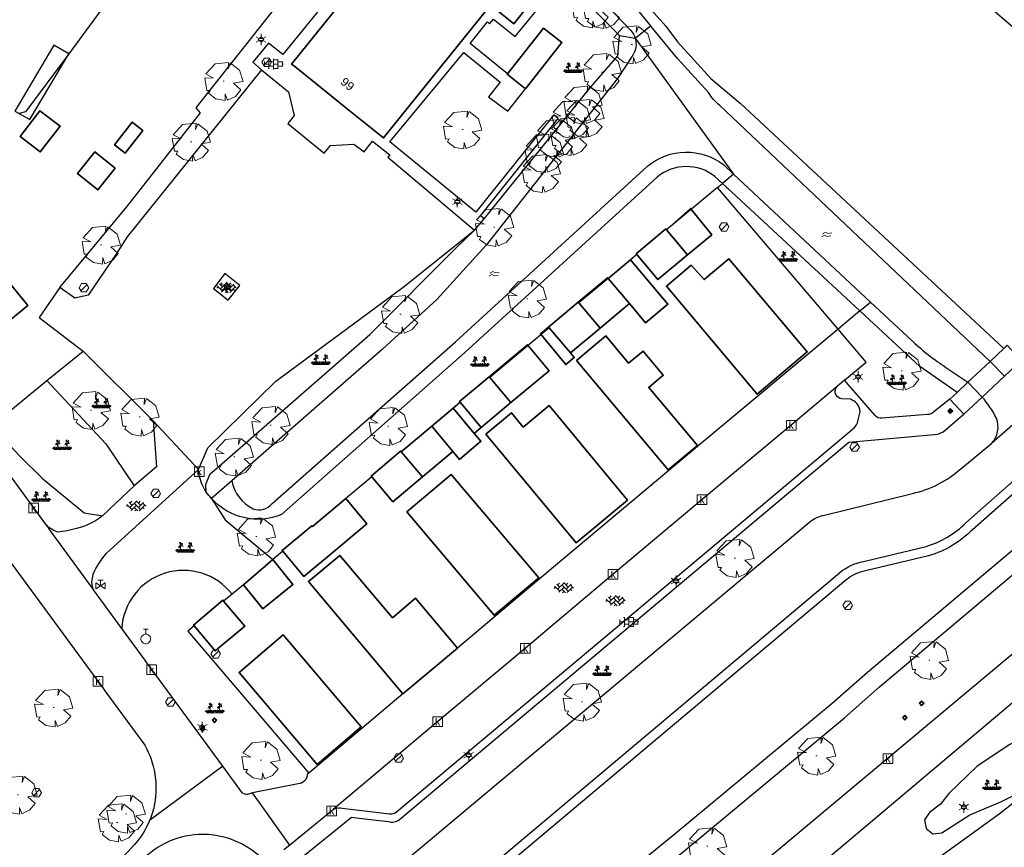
# Model space of a CAD drawing. Header units: metres. Extents: x 100797 to 101446, y 431104 to 431509.
# Tile 32 of 35: x 101191 to 101293, y 431347 to 431432. Entities that reach past the tile are written whole.
import ezdxf

# ---------------------------------------------------------------- set-up
doc = ezdxf.new("R2010")
doc.units = ezdxf.units.M
doc.layers.get('0').update_dxf_attribs({"linetype": 'CONTINUOUS'})
doc.layers.add('BAR_BEBOUWING', color=7, linetype='CONTINUOUS', lineweight=35, true_color=0x707070)
for name, color, linetype, true_color in [('BAR_BGT_BOMEN', 7, 'CONTINUOUS', 0x707070), ('BAR_BGT_LICHTMASTEN', 7, 'CONTINUOUS', 0x707070), ('BAR_BGT_PUNTSYMBOLEN', 7, 'CONTINUOUS', 0x707070), ('BAR_BGT_SYMBOLEN', 7, 'CONTINUOUS', 0x707070), ('BAR_HUISNUMMERS EN STRAATNAMEN', 7, 'CONTINUOUS', 0x707070), ('BAR_TOPO', 7, 'CONTINUOUS', 0x707070), ('BAR_TOPO_HEKWERK', 7, 'CONTINUOUS', 0x707070), ('BAR_WATER', 7, 'CONTINUOUS', 0x707070), ('BAR_WEGEN', 7, 'CONTINUOUS', 0x707070), ('BOR_BOMEN (vaste grootte)', 7, 'CONTINUOUS', 0x707070), ('BOR_LICHTMASTEN', 7, 'CONTINUOUS', 0x707070), ('BOR_RIOOLPUTTEN', 7, 'CONTINUOUS', 0x707070), ('BOR_VERKEERSBORD', 7, 'CONTINUOUS', 0x707070)]:
    doc.layers.add(name, color=color, linetype=linetype, true_color=true_color)
doc.styles.add('NLCS-ISO', font='NLCS-ISO.ttf')

# ---------------------------------------------------------------- blocks, each defined once
blk = doc.blocks.new('inspectieput_1', base_point=(100953.43, 431263.36))
at = {"color": 8, "lineweight": 0, "true_color": 0x707070}
for points in [[(100953.93, 431263.36), (100953.68, 431263.79), (100953.18, 431263.79), (100952.93, 431263.36), (100953.18, 431262.93), (100953.68, 431262.93), (100953.93, 431263.36)], [(100953.08, 431263.01), (100953.78, 431263.71)]]:
    blk.add_lwpolyline(points, dxfattribs=at)
blk = doc.blocks.new('lichtmast_1', base_point=(101313.15, 431373.61))
at = {"color": 8, "lineweight": 0, "true_color": 0x707070}
for points in [[(101312.9, 431373.75), (101312.65, 431373.9)], [(101313.44, 431373.61), (101313.15, 431373.9), (101312.86, 431373.61), (101313.15, 431373.32), (101313.44, 431373.61)], [(101312.89, 431373.72), (101313.42, 431373.72)], [(101313.15, 431373.9), (101313.15, 431374.19)], [(101313.4, 431373.75), (101313.65, 431373.9)], [(101312.9, 431373.46), (101312.65, 431373.32)], [(101312.89, 431373.49), (101313.42, 431373.49)], [(101313.15, 431373.32), (101313.15, 431373.03)], [(101313.4, 431373.46), (101313.65, 431373.32)]]:
    blk.add_lwpolyline(points, dxfattribs=at)
blk = doc.blocks.new('boom_5', base_point=(101195.65, 431331.72))
at = {"color": 8, "lineweight": 0, "true_color": 0x707070}
for points in [[(101196.16, 431333.65), (101194.75, 431333.51), (101193.79, 431332.46)], [(101196.16, 431333.65), (101196.1, 431332.99), (101196.34, 431333.6)], [(101197.65, 431331.67), (101197.31, 431332.84), (101196.34, 431333.6)], [(101193.68, 431332.08), (101194.61, 431332.03), (101193.79, 431332.46)], [(101193.68, 431332.08), (101193.91, 431330.74)], [(101194.1, 431330.45), (101194.26, 431330.76), (101193.91, 431330.74)], [(101195.71, 431331.72), (101195.59, 431331.72), (101195.71, 431331.72)], [(101196.05, 431329.76), (101196.86, 431330.13), (101197.44, 431330.82)], [(101197.65, 431331.67), (101196.67, 431331.5), (101197.44, 431330.82)], [(101194.1, 431330.45), (101194.86, 431329.88), (101195.8, 431329.72)], [(101196.05, 431329.76), (101195.82, 431330.4), (101195.8, 431329.72)]]:
    blk.add_lwpolyline(points, dxfattribs=at)
blk = doc.blocks.new('verkeersbord_1', base_point=(101107.64, 431195.48))
at = {"true_color": 0x707070, "transparency": 33554687}
h = blk.add_hatch(color=8, dxfattribs=at)
h.paths.add_polyline_path([(101107.89, 431195.48), (101107.64, 431195.73), (101107.39, 431195.48), (101107.64, 431195.23)])
h.paths.add_polyline_path([(101107.46, 431195.48), (101107.64, 431195.66), (101107.82, 431195.48), (101107.64, 431195.3)], flags=0)
at = {"color": 8, "lineweight": 0, "true_color": 0x707070}
for points in [[(101107.89, 431195.48), (101107.64, 431195.73), (101107.39, 431195.48), (101107.64, 431195.23), (101107.89, 431195.48)], [(101107.82, 431195.48), (101107.64, 431195.66), (101107.46, 431195.48), (101107.64, 431195.3), (101107.82, 431195.48)]]:
    blk.add_lwpolyline(points, dxfattribs=at)
blk = doc.blocks.new('boom_6', base_point=(101276.28, 431172.06))
at = {"color": 8, "lineweight": 0, "true_color": 0x707070}
for points in [[(101276.79, 431173.99), (101275.38, 431173.85), (101274.42, 431172.8)], [(101276.79, 431173.99), (101276.73, 431173.33), (101276.96, 431173.94)], [(101278.28, 431172.01), (101277.93, 431173.18), (101276.96, 431173.94)], [(101274.31, 431172.41), (101275.23, 431172.37), (101274.42, 431172.8)], [(101274.31, 431172.41), (101274.53, 431171.08)], [(101276.34, 431172.06), (101276.22, 431172.06), (101276.34, 431172.06)], [(101278.28, 431172.01), (101277.29, 431171.84), (101278.06, 431171.16)], [(101274.73, 431170.79), (101274.89, 431171.1), (101274.53, 431171.08)], [(101274.73, 431170.79), (101275.48, 431170.22), (101276.42, 431170.06)], [(101276.67, 431170.1), (101276.44, 431170.74), (101276.42, 431170.06)], [(101276.67, 431170.1), (101277.49, 431170.47), (101278.06, 431171.16)]]:
    blk.add_lwpolyline(points, dxfattribs=at)
blk = doc.blocks.new('afsluitpaal_1', base_point=(101287.419, 431391.834))
at = {"true_color": 0x707070, "transparency": 33554687}
blk.add_hatch(color=8, dxfattribs=at).paths.add_polyline_path([(101287.169, 431391.834), (101287.419, 431392.084), (101287.669, 431391.834), (101287.419, 431391.584)])
at = {"color": 8, "lineweight": 0, "true_color": 0x707070}
blk.add_lwpolyline([(101287.669, 431391.834), (101287.419, 431392.084), (101287.169, 431391.834), (101287.419, 431391.584), (101287.669, 431391.834)], dxfattribs=at)
blk = doc.blocks.new('beplanting_1', base_point=(101316.77, 431360.68))
at = {"color": 8, "lineweight": 0, "true_color": 0x707070}
for points in [[(101316.25, 431360.73), (101316.24, 431361.38)], [(101317.22, 431361.18), (101317.11, 431361.34)], [(101317.22, 431360.74), (101317.21, 431361.38)], [(101316, 431360.34), (101315.73, 431360.52)], [(101316, 431360.34), (101315.8, 431360.61)], [(101316, 431360.34), (101315.92, 431360.64)], [(101315.94, 431360.34), (101317.6, 431360.35)], [(101316.15, 431360.87), (101315.99, 431360.85)], [(101316, 431360.34), (101316.06, 431360.65)], [(101316, 431360.34), (101316.18, 431360.6)], [(101316, 431360.34), (101316.27, 431360.54)], [(101316.24, 431360.34), (101316.25, 431360.73), (101316.05, 431361.01)], [(101316.12, 431360.91), (101316.16, 431361.04)], [(101316.22, 431361.22), (101316.13, 431361.21)], [(101316.24, 431361.18), (101316.14, 431361.33)], [(101316.18, 431361.27), (101316.19, 431361.31)], [(101316.49, 431360.34), (101316.22, 431360.53)], [(101316.25, 431361.12), (101316.43, 431361.29)], [(101316.25, 431360.93), (101316.46, 431361.06)], [(101316.49, 431360.34), (101316.29, 431360.62)], [(101316.34, 431361.21), (101316.32, 431361.28)], [(101316.36, 431361), (101316.5, 431360.93)], [(101316.37, 431361.24), (101316.44, 431361.23)], [(101316.4, 431361.02), (101316.4, 431361.16)], [(101316.49, 431360.34), (101316.41, 431360.64)], [(101316.49, 431360.34), (101316.56, 431360.65)], [(101316.49, 431360.34), (101316.67, 431360.61)], [(101316.49, 431360.34), (101316.76, 431360.54)], [(101316.95, 431360.35), (101316.67, 431360.53)], [(101316.95, 431360.35), (101316.74, 431360.62)], [(101316.95, 431360.35), (101316.87, 431360.65)], [(101316.95, 431360.35), (101317.01, 431360.66)], [(101316.95, 431360.35), (101317.13, 431360.61)], [(101316.95, 431360.35), (101317.22, 431360.55)], [(101317.12, 431360.88), (101316.96, 431360.86)], [(101317.22, 431360.35), (101317.22, 431360.74), (101317.02, 431361.02)], [(101317.09, 431360.92), (101317.13, 431361.04)], [(101317.19, 431361.22), (101317.11, 431361.22)], [(101317.15, 431361.28), (101317.16, 431361.32)], [(101317.46, 431360.35), (101317.18, 431360.54)], [(101317.22, 431361.13), (101317.4, 431361.3)], [(101317.22, 431360.94), (101317.43, 431361.07)], [(101317.46, 431360.35), (101317.25, 431360.62)], [(101317.31, 431361.21), (101317.29, 431361.28)], [(101317.33, 431361), (101317.47, 431360.94)], [(101317.34, 431361.25), (101317.41, 431361.24)], [(101317.37, 431361.03), (101317.37, 431361.16)], [(101317.46, 431360.35), (101317.38, 431360.65)], [(101317.46, 431360.35), (101317.52, 431360.66)], [(101317.46, 431360.35), (101317.64, 431360.62)], [(101317.46, 431360.35), (101317.73, 431360.55)]]:
    blk.add_lwpolyline(points, dxfattribs=at)
blk = doc.blocks.new('tegels_1', base_point=(101313.55, 431423.17))
at = {"color": 8, "lineweight": 0, "true_color": 0x707070}
for points in [[(101312.99, 431423.63), (101313.09, 431423.63)], [(101313.09, 431422.68), (101313.09, 431423.66)], [(101313.55, 431422.62), (101313.55, 431423.72)], [(101313.55, 431423.63), (101314.02, 431423.63)], [(101314.02, 431422.68), (101314.02, 431423.66)], [(101312.6, 431423.4), (101312.63, 431423.4)], [(101312.6, 431422.94), (101312.63, 431422.94)], [(101312.63, 431422.91), (101312.63, 431423.43)], [(101312.63, 431423.17), (101313.09, 431423.17)], [(101312.99, 431422.71), (101313.09, 431422.71)], [(101313.09, 431423.4), (101313.55, 431423.4)], [(101313.09, 431422.94), (101313.55, 431422.94)], [(101313.55, 431423.17), (101314.02, 431423.17)], [(101313.55, 431422.71), (101314.02, 431422.71)], [(101314.02, 431423.4), (101314.48, 431423.4)], [(101314.02, 431422.94), (101314.48, 431422.94)], [(101314.48, 431422.91), (101314.48, 431423.43)], [(101314.48, 431423.17), (101314.6, 431423.17)]]:
    blk.add_lwpolyline(points, dxfattribs=at)
blk = doc.blocks.new('betonstraatstenen_1', base_point=(101286.8, 431176.56))
at = {"color": 8, "lineweight": 0, "true_color": 0x707070}
for points in [[(101286.05, 431176.87), (101286.35, 431176.56)], [(101286.13, 431176.34), (101286.8, 431177)], [(101286.13, 431176.78), (101286.33, 431176.98)], [(101286.77, 431177.03), (101287.24, 431176.56)], [(101287.02, 431176.78), (101287.21, 431176.98)], [(101287.02, 431176.34), (101287.53, 431176.85)], [(101285.78, 431176.42), (101285.91, 431176.56)], [(101285.81, 431176.66), (101286.35, 431176.12)], [(101286.27, 431176.03), (101286.8, 431176.56)], [(101286.58, 431176.78), (101287.24, 431176.12)], [(101286.58, 431176.34), (101286.94, 431175.97)], [(101286.64, 431175.97), (101286.8, 431176.12)], [(101287.11, 431175.99), (101287.68, 431176.56)], [(101287.46, 431176.78), (101287.78, 431176.46)], [(101287.46, 431176.34), (101287.6, 431176.19)]]:
    blk.add_lwpolyline(points, dxfattribs=at)
blk = doc.blocks.new('water_1', base_point=(101296.53, 431389.81))
at = {"color": 8, "lineweight": 0, "true_color": 0x707070}
for points in [[(101296.08, 431389.9), (101296.1, 431389.93), (101296.34, 431390.07), (101296.59, 431389.94), (101296.99, 431389.99)], [(101296.08, 431389.9), (101296.1, 431389.93), (101296.34, 431390.07), (101296.59, 431389.94), (101296.99, 431389.99)], [(101295.99, 431389.59), (101296.01, 431389.62), (101296.25, 431389.76), (101296.5, 431389.63), (101296.9, 431389.68)]]:
    blk.add_lwpolyline(points, dxfattribs=at)
blk = doc.blocks.new('kolk-symbool_1', base_point=(101288.59, 431172.13))
at = {"true_color": 0x707070, "transparency": 33554687}
h = blk.add_hatch(color=8, dxfattribs=at)
h.paths.add_polyline_path([(101288.62, 431172.08), (101288.85, 431172.3), (101288.72, 431172.3), (101288.49, 431172.06), (101288.56, 431172.01), (101288.75, 431171.72), (101288.87, 431171.72)])
h.paths.add_polyline_path([(101288.56, 431172.01), (101288.49, 431172.06), (101288.49, 431172.52), (101288.39, 431172.52), (101288.39, 431171.72), (101288.49, 431171.72), (101288.49, 431171.95)], flags=0)
at = {"color": 8, "lineweight": 0, "true_color": 0x707070}
blk.add_lwpolyline([(101288.09, 431172.62), (101289.09, 431172.62), (101289.09, 431171.62), (101288.09, 431171.62), (101288.09, 431172.62)], dxfattribs=at)
blk = doc.blocks.new('afsluitpaal_51', base_point=(101292.344, 431189.493))
at = {"true_color": 0x707070, "transparency": 33554687}
blk.add_hatch(color=8, dxfattribs=at).paths.add_polyline_path([(101292.094, 431189.493), (101292.344, 431189.743), (101292.594, 431189.493), (101292.344, 431189.243)])
at = {"color": 8, "lineweight": 0, "true_color": 0x707070}
blk.add_lwpolyline([(101292.594, 431189.493), (101292.344, 431189.743), (101292.094, 431189.493), (101292.344, 431189.243), (101292.594, 431189.493)], dxfattribs=at)
blk = doc.blocks.new('verdeelkast_1', base_point=(101307.585, 431217.287))
at = {"color": 8, "lineweight": 0, "true_color": 0x707070}
for points in [[(101307.335, 431216.8495), (101307.1475, 431217.037), (101307.085, 431217.2245), (101307.085, 431217.3495), (101307.1475, 431217.537), (101307.335, 431217.7245), (101307.5225, 431217.787), (101307.6475, 431217.787), (101307.835, 431217.7245), (101308.0225, 431217.537), (101308.085, 431217.3495), (101308.085, 431217.2245), (101308.0225, 431217.037), (101307.835, 431216.8495), (101307.6475, 431216.787), (101307.5225, 431216.787), (101307.335, 431216.8495)], [(101307.335, 431218.287), (101307.835, 431218.287)], [(101307.585, 431217.787), (101307.585, 431218.287)]]:
    blk.add_lwpolyline(points, dxfattribs=at)
blk = doc.blocks.new('gasput_1', base_point=(101199.42, 431373.74))
at = {"color": 8, "lineweight": 0, "true_color": 0x707070}
for points in [[(101199.92, 431374.04), (101198.92, 431373.44)], [(101198.92, 431374.04), (101199.92, 431373.44)], [(101198.92, 431373.44), (101198.92, 431374.04)], [(101199.15, 431374.31), (101199.69, 431374.31)], [(101199.42, 431373.74), (101199.42, 431374.31)], [(101199.92, 431373.44), (101199.92, 431374.04)]]:
    blk.add_lwpolyline(points, dxfattribs=at)
blk = doc.blocks.new('verkeersbord_2', base_point=(101289.84, 431190.77))
at = {"true_color": 0x707070, "transparency": 33554687}
h = blk.add_hatch(color=8, dxfattribs=at)
h.paths.add_polyline_path([(101290.09, 431190.77), (101289.84, 431191.02), (101289.59, 431190.77), (101289.84, 431190.52)])
h.paths.add_polyline_path([(101289.66, 431190.77), (101289.84, 431190.94), (101290.02, 431190.77), (101289.84, 431190.59)], flags=0)
at = {"color": 8, "lineweight": 0, "true_color": 0x707070}
for points in [[(101290.09, 431190.77), (101289.84, 431191.02), (101289.59, 431190.77), (101289.84, 431190.52), (101290.09, 431190.77)], [(101290.02, 431190.77), (101289.84, 431190.94), (101289.66, 431190.77), (101289.84, 431190.59), (101290.02, 431190.77)]]:
    blk.add_lwpolyline(points, dxfattribs=at)
blk = doc.blocks.new('lichtmast_2', base_point=(101212.5, 431404.65))
at = {"color": 8, "lineweight": 0, "true_color": 0x707070}
for points in [[(101212.5, 431404.94), (101212.5, 431405.23)], [(101212.25, 431404.8), (101212, 431404.94)], [(101212.25, 431404.51), (101212, 431404.36)], [(101212.79, 431404.65), (101212.5, 431404.94), (101212.21, 431404.65), (101212.5, 431404.36), (101212.79, 431404.65)], [(101212.24, 431404.77), (101212.77, 431404.77)], [(101212.24, 431404.54), (101212.77, 431404.54)], [(101212.5, 431404.36), (101212.5, 431404.07)], [(101212.75, 431404.8), (101213, 431404.94)], [(101212.75, 431404.51), (101213, 431404.36)]]:
    blk.add_lwpolyline(points, dxfattribs=at)

msp = doc.modelspace()

# ---------------------------------------------------------------- linework, layer by layer
at = {"layer": 'BAR_BEBOUWING', "ltscale": 10, "flags": 128}
for points in [[(101240.399, 431433.406), (101242.221, 431431.941), (101243.713, 431433.796), (101241.468, 431435.601), (101242.111, 431436.4), (101239.723, 431438.321), (101239.024, 431437.453), (101231.721, 431443.327), (101219.214, 431427.778), (101219.544, 431427.513), (101223.132, 431424.627), (101224.795, 431423.29), (101228.423, 431420.372), (101228.739, 431420.117), (101239.809, 431433.881)], [(101193.142, 431422.945), (101191.096, 431420.273), (101193.19, 431418.67), (101195.237, 431421.34)], [(101201.965, 431418.559), (101203.794, 431420.904), (101202.715, 431421.745), (101200.885, 431419.403)], [(101200.941, 431416.993), (101198.825, 431418.674), (101197.04, 431416.427), (101199.157, 431414.746)], [(101258.038, 431410.618), (101260.221, 431408.011), (101262.721, 431410.097), (101260.525, 431412.823)], [(101260.601, 431406.957), (101258.021, 431404.756), (101267.419, 431393.597), (101272.607, 431397.954), (101264.501, 431407.613), (101261.92, 431405.446)], [(101248.899, 431403.105), (101248.963, 431403.029), (101251.146, 431400.422), (101254.185, 431402.957), (101251.998, 431405.569), (101251.938, 431405.641)], [(101248.075, 431397.859), (101245.896, 431400.47), (101245.832, 431400.547), (101244.979, 431399.834), (101247.605, 431396.642), (101248.481, 431397.373)], [(101251.758, 431399.619), (101248.721, 431397.057), (101258.2, 431385.737), (101261.231, 431388.281), (101256.194, 431394.288), (101257.695, 431395.548), (101255.6, 431398.045), (101254.098, 431396.786)], [(101241.921, 431392.705), (101245.87, 431396.013), (101243.622, 431398.696), (101239.679, 431395.392), (101239.743, 431395.315)], [(101238.128, 431389.526), (101238.855, 431390.136), (101236.672, 431392.742), (101235.952, 431392.136)], [(101243.202, 431390.167), (101241.973, 431391.652), (101239.324, 431389.431), (101248.675, 431378.193), (101251.319, 431380.393), (101253.995, 431382.619), (101245.898, 431392.399)], [(101232.755, 431385.006), (101235.902, 431387.659), (101233.727, 431390.266), (101230.562, 431387.604)], [(101235.743, 431385.273), (101231.146, 431381.404), (101240.197, 431370.686), (101244.795, 431374.553)], [(101221.845, 431355.241), (101226.418, 431359.135), (101218.332, 431368.654), (101213.766, 431364.761)]]:
    msp.add_lwpolyline(points, close=True, dxfattribs=at)
for points in [[(101241.552, 431426.761), (101245.288, 431431.478), (101247.193, 431429.992), (101243.442, 431425.21)], [(101243.442, 431425.21), (101241.529, 431426.731), (101241.552, 431426.761)], [(101179.653, 431408.305), (101184.312, 431412.085), (101191.885, 431402.75), (101187.225, 431398.97), (101185.65, 431400.912), (101184.935, 431400.331), (101181.547, 431397.583), (101177.234, 431402.899), (101177.067, 431403.105)], [(101254.971, 431408.059), (101254.907, 431408.136), (101257.974, 431410.695), (101258.038, 431410.618)], [(101258.038, 431410.618), (101260.221, 431408.011), (101257.15, 431405.448), (101254.971, 431408.059)], [(101254.317, 431407.511), (101258.169, 431402.91), (101255.85, 431400.969), (101254.185, 431402.957), (101251.998, 431405.569)], [(101251.998, 431405.569), (101254.317, 431407.511)], [(101245.896, 431400.47), (101245.835, 431400.544), (101245.832, 431400.547), (101248.899, 431403.105), (101248.963, 431403.029)], [(101248.963, 431403.029), (101251.146, 431400.422), (101248.075, 431397.859), (101245.896, 431400.47)], [(101236.672, 431392.742), (101236.608, 431392.818), (101239.679, 431395.392), (101239.743, 431395.315)], [(101239.743, 431395.315), (101241.921, 431392.705), (101238.855, 431390.136), (101236.672, 431392.742)], [(101233.727, 431390.266), (101235.952, 431392.136)], [(101235.952, 431392.136), (101238.362, 431389.245), (101238.815, 431388.702), (101236.608, 431386.812), (101236.131, 431387.384), (101235.902, 431387.659)], [(101227.505, 431385.027), (101227.441, 431385.103), (101230.498, 431387.681), (101230.562, 431387.604), (101233.727, 431390.266)], [(101235.902, 431387.659), (101233.727, 431390.266)], [(101235.902, 431387.659), (101232.755, 431385.006), (101229.697, 431382.427), (101227.505, 431385.027)], [(101218.29, 431377.309), (101218.225, 431377.385), (101221.299, 431379.959), (101221.363, 431379.883), (101224.821, 431382.763)], [(101224.821, 431382.763), (101226.997, 431380.15), (101223.539, 431377.27), (101220.472, 431374.702), (101218.29, 431377.309)], [(101236.383, 431367.273), (101232.057, 431372.441), (101229.66, 431370.435), (101224.191, 431376.885), (101220.953, 431374.168), (101230.735, 431362.545)], [(101217.274, 431376.457), (101219.352, 431373.88), (101216.231, 431371.363), (101214.24, 431373.833)], [(101214.24, 431373.833), (101217.274, 431376.457)], [(101209.116, 431369.586), (101209.051, 431369.662), (101212.091, 431372.237), (101212.156, 431372.161)], [(101212.156, 431372.161), (101214.358, 431369.57), (101211.313, 431366.991), (101209.116, 431369.586)], [(101236.383, 431367.273), (101230.735, 431362.545)]]:
    msp.add_lwpolyline(points, dxfattribs=at)
at = {"layer": 'BAR_TOPO', "ltscale": 0.01, "flags": 128}
for points in [[(101215.435, 431472.124), (101226.67, 431463.007), (101251.95, 431438.431), (101257.949, 431431.689), (101259.158, 431430.083), (101262.617, 431426.277), (101265.668, 431423.732), (101292.976, 431398.325)], [(101219.527, 431460.649), (101196.133, 431428.829), (101191.651, 431422.809), (101191.014, 431422.652)], [(101310.373, 431425.32), (101306.514, 431420.781), (101276.992, 431446.078), (101275.282, 431451.061), (101277.772, 431453.58), (101278.356, 431454.255)], [(101195.225, 431404.62), (101202.148, 431412.987), (101209.793, 431422.734), (101209.34, 431423.225), (101219.031, 431435.52), (101231.059, 431450.932)], [(101253.174, 431430.714), (101246.802, 431437.166), (101235.607, 431447.203), (101231.059, 431450.932)], [(101241.552, 431426.761), (101237.693, 431429.911), (101239.505, 431432.158), (101239.701, 431431.955), (101240.103, 431432.439), (101242.372, 431430.61), (101245.176, 431434.09), (101242.912, 431435.949), (101243.618, 431436.944), (101240.112, 431439.798), (101239.328, 431438.792), (101231.493, 431444.98), (101218.287, 431428.747), (101216.82, 431429.927), (101215.202, 431427.969), (101216.085, 431427.18)], [(101254.788, 431430.437), (101256.382, 431431.745)], [(101239.154, 431411.737), (101250.083, 431425.278), (101252.98, 431428.634), (101253.174, 431430.714)], [(101241.552, 431426.761), (101245.288, 431431.478), (101247.193, 431429.992), (101243.442, 431425.21)], [(101253.174, 431430.714), (101254.788, 431430.437)], [(101254.788, 431430.437), (101264.977, 431416.378)], [(101239.154, 431411.737), (101238.765, 431412.056), (101246.818, 431422.142), (101246.349, 431422.516), (101238.3, 431412.435), (101229.379, 431419.716), (101237.037, 431428.974), (101240.803, 431425.888), (101239.613, 431424.385), (101241.594, 431422.887), (101243.442, 431425.21)], [(101216.085, 431427.18), (101202.198, 431409.875), (101201.068, 431408.162), (101198.141, 431403.834), (101196.77, 431403.533), (101195.225, 431404.62)], [(101216.085, 431427.18), (101218.884, 431424.883), (101219.46, 431422.45), (101218.809, 431421.616), (101222.57, 431418.553), (101223.233, 431419.354), (101225.651, 431419.477), (101226.708, 431418.688), (101227.601, 431419.774), (101229.365, 431418.386), (101229.191, 431418.138), (101238.153, 431410.554)], [(101243.442, 431425.21), (101241.529, 431426.731), (101241.552, 431426.761)], [(101263.314, 431414.998), (101263.82, 431415.419)], [(101264.977, 431416.378), (101263.82, 431415.419)], [(101278.054, 431402.205), (101263.82, 431415.419)], [(101264.977, 431416.378), (101279.159, 431403.127)], [(101263.314, 431414.998), (101258.038, 431410.618)], [(101275.796, 431400.32), (101263.314, 431414.998)], [(101179.653, 431408.305), (101184.312, 431412.085), (101191.885, 431402.75), (101187.225, 431398.97), (101185.65, 431400.912), (101184.935, 431400.331), (101181.547, 431397.583), (101177.234, 431402.899), (101177.067, 431403.105)], [(101238.153, 431410.554), (101239.154, 431411.737)], [(101209.56, 431385.79), (101210.533, 431388.024), (101217.592, 431394.923), (101230.772, 431404.657), (101238.153, 431410.554)], [(101210.379, 431383.443), (101210.331, 431384.275), (101210.793, 431385.338), (101211.707, 431386.129), (101227.319, 431399.751), (101236.229, 431408.688), (101238.153, 431410.554)], [(101254.971, 431408.059), (101254.907, 431408.136), (101257.974, 431410.695), (101258.038, 431410.618)], [(101258.038, 431410.618), (101260.221, 431408.011), (101257.15, 431405.448), (101254.971, 431408.059)], [(101254.317, 431407.511), (101258.169, 431402.91), (101255.85, 431400.969), (101254.185, 431402.957), (101251.998, 431405.569)], [(101251.998, 431405.569), (101254.317, 431407.511)], [(101254.971, 431408.059), (101254.317, 431407.511)], [(101251.998, 431405.569), (101248.963, 431403.029)], [(101195.225, 431404.62), (101193.064, 431401.516), (101197.613, 431398.035)], [(101245.896, 431400.47), (101245.835, 431400.544), (101245.832, 431400.547), (101248.899, 431403.105), (101248.963, 431403.029)], [(101248.963, 431403.029), (101251.146, 431400.422), (101248.075, 431397.859), (101245.896, 431400.47)], [(101278.054, 431402.205), (101275.796, 431400.32)], [(101278.054, 431402.205), (101279.159, 431403.127)], [(101288.117, 431393.762), (101284.251, 431396.453), (101278.054, 431402.205)], [(101275.796, 431400.32), (101261.887, 431388.711), (101245.065, 431374.581), (101236.383, 431367.273)], [(101245.896, 431400.47), (101239.743, 431395.315)], [(101276.463, 431395.035), (101278.714, 431396.889), (101275.796, 431400.32)], [(101292.976, 431398.325), (101291.539, 431396.975)], [(101293.318, 431398.646), (101292.976, 431398.325)], [(101197.613, 431398.035), (101204.88, 431390.827)], [(101291.539, 431396.975), (101293.043, 431395.458)], [(101193.867, 431394.985), (101199.987, 431388.428), (101202.895, 431384.091)], [(101236.672, 431392.742), (101236.608, 431392.818), (101239.679, 431395.392), (101239.743, 431395.315)], [(101239.743, 431395.315), (101241.921, 431392.705), (101238.855, 431390.136), (101236.672, 431392.742)], [(101276.463, 431395.035), (101275.72, 431394.423)], [(101275.72, 431394.423), (101270.947, 431390.378), (101261.723, 431382.663), (101252.505, 431374.926), (101243.427, 431367.27), (101234.341, 431359.667), (101223.531, 431350.568)], [(101289.235, 431394.812), (101288.117, 431393.762)], [(101290.731, 431393.283), (101289.235, 431394.812)], [(101298.902, 431394.789), (101291.699, 431388.475)], [(101288.117, 431393.762), (101287.386, 431393.076)], [(101288.833, 431391.497), (101287.386, 431393.076)], [(101288.833, 431391.497), (101290.731, 431393.283)], [(101233.727, 431390.266), (101235.952, 431392.136)], [(101235.952, 431392.136), (101238.362, 431389.245), (101238.815, 431388.702), (101236.608, 431386.812), (101236.131, 431387.384), (101235.902, 431387.659)], [(101236.672, 431392.742), (101235.952, 431392.136)], [(101188.122, 431390.305), (101191.008, 431387.231), (101193.401, 431384.834), (101197.736, 431381.281), (101199.628, 431380.968)], [(101204.88, 431390.827), (101205.235, 431386.046), (101202.895, 431384.091)], [(101209.56, 431385.79), (101204.88, 431390.827)], [(101227.505, 431385.027), (101227.441, 431385.103), (101230.498, 431387.681), (101230.562, 431387.604), (101233.727, 431390.266)], [(101235.902, 431387.659), (101233.727, 431390.266)], [(101193.818, 431380.006), (101186.977, 431389.372)], [(101235.902, 431387.659), (101232.755, 431385.006), (101229.697, 431382.427), (101227.505, 431385.027)], [(101210.379, 431383.443), (101210.2, 431383.729), (101209.918, 431384.3), (101209.684, 431385.013), (101209.56, 431385.79)], [(101227.505, 431385.027), (101224.821, 431382.763)], [(101202.895, 431384.091), (101199.628, 431380.968)], [(101213.022, 431384.622), (101210.915, 431382.784)], [(101210.915, 431382.784), (101212.318, 431380.574), (101217.274, 431376.457)], [(101218.29, 431377.309), (101218.225, 431377.385), (101221.299, 431379.959), (101221.363, 431379.883), (101224.821, 431382.763)], [(101224.821, 431382.763), (101226.997, 431380.15), (101223.539, 431377.27), (101220.472, 431374.702), (101218.29, 431377.309)], [(101193.818, 431380.006), (101194.226, 431379.432), (101198.357, 431373.783), (101198.707, 431373.318)], [(101218.29, 431377.309), (101217.274, 431376.457)], [(101236.383, 431367.273), (101232.057, 431372.441), (101229.66, 431370.435), (101224.191, 431376.885), (101220.953, 431374.168), (101230.735, 431362.545)], [(101217.274, 431376.457), (101219.352, 431373.88), (101216.231, 431371.363), (101214.24, 431373.833)], [(101214.24, 431373.833), (101217.274, 431376.457)], [(101214.24, 431373.833), (101213.042, 431372.872)], [(101201.617, 431369.319), (101198.707, 431373.318)], [(101213.042, 431372.872), (101212.156, 431372.161)], [(101209.116, 431369.586), (101209.051, 431369.662), (101212.091, 431372.237), (101212.156, 431372.161)], [(101212.156, 431372.161), (101214.358, 431369.57), (101211.313, 431366.991), (101209.116, 431369.586)], [(101209.116, 431369.586), (101208.464, 431369.021), (101221.006, 431354.333)], [(101212.087, 431355.06), (101204.726, 431365.063), (101204.136, 431365.871), (101204.003, 431366.052), (101201.617, 431369.319)], [(101236.383, 431367.273), (101230.735, 431362.545)], [(101230.735, 431362.545), (101221.006, 431354.333)], [(101212.087, 431355.06), (101204.513, 431349.431)], [(101219.021, 431346.887), (101215.168, 431352.287)], [(101223.531, 431350.568), (101223.365, 431350.43), (101219.021, 431346.887)], [(101219.021, 431346.887), (101218.422, 431346.399)]]:
    msp.add_lwpolyline(points, dxfattribs=at)
for points in [[(101211.376, 431469.616, -0.0541067), (101213.248, 431470.574), (101238.028, 431450.79), (101251.053, 431437.864), (101254.688, 431433.809), (101256.382, 431431.745)], [(101232.108, 431452.01), (101236.584, 431448.262), (101249.223, 431436.592), (101254.314, 431431.27, -0.1190665), (101254.788, 431430.437)], [(101351.174, 431444.005, -0.109593), (101350.588, 431442.765), (101344.426, 431432.895), (101337.346, 431422.275), (101332.919, 431416.066, -0.0189063), (101323.599, 431404.756, -0.0242637), (101312.928, 431393.831, -0.0148312), (101304.817, 431386.639), (101278.827, 431364.752), (101275.188, 431361.537), (101258.732, 431347.874), (101244.948, 431336.658), (101234.291, 431329.073), (101233.86, 431328.76)], [(101230.858, 431337.172), (101275.961, 431375.09, -0.1298671), (101278.429, 431376.253), (101284.908, 431377.814, 0.1308173), (101289.019, 431380.273), (101304.817, 431394.196, 0.0235989), (101318.73, 431407.784, 0.0197706), (101330.96, 431422.562, 0.0375203), (101341.777, 431439.845)], [(101341.777, 431439.845), (101342.682, 431439.417, -0.0376183), (101331.761, 431421.962, -0.0197432), (101319.468, 431407.109, -0.0236572), (101305.48, 431393.447), (101289.709, 431379.548, -0.1306492), (101285.162, 431376.847), (101278.636, 431375.275, 0.1309237), (101276.604, 431374.324), (101231.58, 431336.471), (101231.219, 431336.821)], [(101291.539, 431396.975), (101263.557, 431423.495, -0.0943899), (101262.387, 431424.814), (101259.18, 431428.334), (101256.934, 431431.071), (101256.382, 431431.745)], [(101254.788, 431430.437, -0.2107575), (101254.553, 431428.696), (101252.967, 431426.275), (101239.35, 431409.027), (101234.256, 431403.387), (101228.634, 431398.244), (101213.022, 431384.622)], [(101235.115, 431327.231), (101235.509, 431327.522), (101246.144, 431335.117), (101259.969, 431346.367), (101276.456, 431360.056), (101280.101, 431363.276), (101306.08, 431385.153, 0.0148277), (101314.264, 431392.41, 0.0243192), (101325.053, 431403.456, 0.0189371), (101334.478, 431414.894, 0.0228321), (101342.182, 431426.167), (101343.138, 431427.461, -0.3692539), (101344.167, 431427.499), (101349.284, 431424.107, -0.3871004), (101349.458, 431423.533)], [(101349.458, 431423.533), (101348.307, 431421.822, -0.0360667), (101333.871, 431402.982, -0.0204381), (101322.4, 431391.106, -0.0152022), (101313.282, 431382.921), (101241.228, 431322.631)], [(101245.095, 431320.537), (101310.125, 431375.364), (101313.945, 431378.575), (101323.733, 431387.194, 0.0158062), (101336.55, 431400.063), (101341.871, 431405.876, 0.0356305), (101353.957, 431421.186)], [(101355.63, 431420.169), (101350.415, 431412.075, -0.0275555), (101336.367, 431393.86, -0.0048618), (101319.579, 431375.278), (101308.624, 431363.671), (101305.611, 431360.874), (101298.759, 431355.037), (101292.488, 431350.069), (101255.136, 431323.082), (101254.319, 431322.44), (101253.547, 431321.834), (101247.836, 431317.198)], [(101213.022, 431384.622, 0.2443027), (101215.238, 431381.722, 0.3302875), (101217.185, 431382.245), (101236.168, 431399.01), (101256.054, 431417.18, -0.3542705), (101263.966, 431417.323), (101264.977, 431416.378)], [(101263.82, 431415.419), (101263.042, 431416.141, 0.3507158), (101257.066, 431416.072), (101237.16, 431397.886), (101218.178, 431381.121, -0.3189686), (101210.915, 431382.784)], [(101162.491, 431378.516), (101163.315, 431388.482), (101164.461, 431402.348, -0.2159142), (101165.13, 431403.704), (101165.473, 431404.016, -0.4271903), (101168.303, 431403.813), (101172.189, 431399.345), (101176.865, 431393.968, -0.014403), (101179.267, 431391.029), (101179.845, 431390.229), (101184.567, 431383.771), (101188.836, 431377.931), (101189.427, 431377.125), (101199.153, 431363.865), (101199.743, 431363.058), (101199.886, 431362.862), (101204.004, 431357.23, -0.1728267), (101205.027, 431351.137, -0.0514995), (101204.513, 431349.431)], [(101279.159, 431403.127), (101283.504, 431399.067, 0.0433451), (101286.968, 431396.349), (101289.235, 431394.812)], [(101287.386, 431393.076), (101285.702, 431391.74, -0.2121371), (101285.023, 431391.485), (101280.337, 431391.084, -0.24247), (101279.626, 431391.358), (101276.883, 431394.546), (101276.463, 431395.035)], [(101223.531, 431350.568, -0.1219674), (101224.256, 431350.746), (101224.712, 431350.688), (101227.072, 431350.39), (101229.346, 431350.102, 0.1493347), (101230.089, 431350.327), (101256.777, 431372.747), (101277.479, 431390.108, 0.1727026), (101277.836, 431390.789), (101278.069, 431391.763, 0.165371), (101277.731, 431392.619, 0.1397513), (101277.084, 431393.051), (101276.135, 431393.098, -0.2140784), (101275.606, 431393.472, -0.339811), (101275.72, 431394.423)], [(101291.699, 431388.475, 0.2898747), (101292.185, 431391.09, 0.0628232), (101290.731, 431393.283)], [(101219.438, 431344.955), (101225.414, 431349.769), (101226.184, 431349.678), (101229.239, 431349.313, 0.226635), (101230.367, 431349.519), (101257.294, 431372.129), (101276.927, 431388.612), (101286.119, 431389.441), (101286.688, 431389.692), (101288.833, 431391.497)], [(101230.816, 431345.138), (101272.869, 431380.373, -0.115189), (101274.403, 431381.056), (101283.503, 431383.306, 0.1276432), (101288.514, 431385.858), (101291.699, 431388.475)], [(101198.707, 431373.318, -0.063949), (101198.521, 431374.09), (101198.668, 431374.956, -0.0658372), (101200.021, 431377.092), (101209.56, 431385.79)], [(101210.915, 431382.784, -0.0426566), (101210.379, 431383.443)], [(101199.628, 431380.968, -0.1011159), (101196.938, 431379.654), (101195.974, 431379.421), (101195.002, 431379.298, -0.0977985), (101193.818, 431380.006)], [(101204.513, 431349.431, -0.0854948), (101202.943, 431346.953), (101202.275, 431346.218), (101201.559, 431345.502, -0.1514789), (101196.488, 431343.002), (101196.374, 431342.985), (101196.261, 431342.968, -0.2593441), (101187.148, 431346.523), (101184.396, 431349.764), (101183.748, 431350.526), (101183.1, 431351.288), (101182.964, 431351.448), (101171.153, 431365.349), (101170.507, 431366.112), (101163.89, 431373.922, -0.1713308), (101162.491, 431378.516)], [(101213.042, 431372.872, 0.6904887), (101201.617, 431369.319)], [(101162.605, 431373.05), (101163.262, 431372.238), (101163.949, 431371.428), (101169.946, 431364.369), (101182.532, 431349.547), (101185.921, 431345.606, 0.2425484), (101195.72, 431341.361, 0.1784979), (101202.846, 431344.521), (101203.306, 431344.94, -0.1966034), (101209.568, 431348.021, -0.2376396), (101216.98, 431344.616)], [(101215.168, 431352.287), (101214.838, 431352.18, -0.2802534), (101214.139, 431352.272), (101212.087, 431355.06)], [(101221.006, 431354.333), (101220.835, 431354.188, -0.3057268), (101220.234, 431353.31, -0.0476894), (101220.068, 431353.262), (101215.168, 431352.287)]]:
    msp.add_lwpolyline(points, format="xyb", dxfattribs=at)
for points in [[(101240.399, 431433.406), (101242.221, 431431.941), (101243.713, 431433.796), (101241.468, 431435.601), (101242.111, 431436.4), (101239.723, 431438.321), (101239.024, 431437.453), (101231.721, 431443.327), (101219.214, 431427.778), (101219.544, 431427.513), (101223.132, 431424.627), (101224.795, 431423.29), (101228.423, 431420.372), (101228.739, 431420.117), (101239.809, 431433.881)], [(101196.133, 431428.829), (101194.58, 431429.74), (101190.569, 431422.901), (101191.014, 431422.652), (101192.111, 431422.038)], [(101193.142, 431422.945), (101191.096, 431420.273), (101193.19, 431418.67), (101195.237, 431421.34)], [(101201.965, 431418.559), (101203.794, 431420.904), (101202.715, 431421.745), (101200.885, 431419.403)], [(101200.941, 431416.993), (101198.825, 431418.674), (101197.04, 431416.427), (101199.157, 431414.746)], [(101258.038, 431410.618), (101260.221, 431408.011), (101262.721, 431410.097), (101260.525, 431412.823)], [(101260.601, 431406.957), (101258.021, 431404.756), (101267.419, 431393.597), (101272.607, 431397.954), (101264.501, 431407.613), (101261.92, 431405.446)], [(101213.856, 431404.822), (101212.313, 431406.069), (101211.115, 431404.537), (101212.625, 431403.317)], [(101248.899, 431403.105), (101248.963, 431403.029), (101251.146, 431400.422), (101254.185, 431402.957), (101251.998, 431405.569), (101251.938, 431405.641)], [(101248.075, 431397.859), (101245.896, 431400.47), (101245.832, 431400.547), (101244.979, 431399.834), (101247.605, 431396.642), (101248.481, 431397.373)], [(101251.758, 431399.619), (101248.721, 431397.057), (101258.2, 431385.737), (101261.231, 431388.281), (101256.194, 431394.288), (101257.695, 431395.548), (101255.6, 431398.045), (101254.098, 431396.786)], [(101241.921, 431392.705), (101245.87, 431396.013), (101243.622, 431398.696), (101239.679, 431395.392), (101239.743, 431395.315)], [(101293.043, 431395.458), (101294.739, 431397.054), (101293.318, 431398.646), (101292.976, 431398.325), (101291.539, 431396.975), (101289.235, 431394.812), (101288.117, 431393.762), (101287.386, 431393.076), (101288.833, 431391.497), (101290.731, 431393.283)], [(101238.128, 431389.526), (101238.855, 431390.136), (101236.672, 431392.742), (101235.952, 431392.136)], [(101243.202, 431390.167), (101241.973, 431391.652), (101239.324, 431389.431), (101248.675, 431378.193), (101251.319, 431380.393), (101253.995, 431382.619), (101245.898, 431392.399)], [(101232.755, 431385.006), (101235.902, 431387.659), (101233.727, 431390.266), (101230.562, 431387.604)], [(101235.743, 431385.273), (101231.146, 431381.404), (101240.197, 431370.686), (101244.795, 431374.553)], [(101221.845, 431355.241), (101226.418, 431359.135), (101218.332, 431368.654), (101213.766, 431364.761)], [(101289.453, 431350.011), (101292.65, 431351.353), (101295.013, 431352.524), (101296.948, 431354.315), (101297.371, 431355.554), (101297.037, 431356.82), (101296.058, 431357.689), (101294.761, 431357.869), (101293.581, 431357.301), (101290.201, 431355.048), (101287.274, 431352.23), (101286.391, 431351.127), (101285.277, 431350.258), (101284.761, 431349.51), (101284.902, 431348.612), (101285.623, 431348.058), (101286.526, 431348.153)]]:
    msp.add_lwpolyline(points, close=True, dxfattribs=at)
at = {"layer": 'BAR_TOPO_HEKWERK', "ltscale": 0.125, "flags": 128}
for points in [[(101193.867, 431394.985), (101197.613, 431398.035)], [(101188.122, 431390.305), (101193.867, 431394.985)]]:
    msp.add_lwpolyline(points, dxfattribs=at)
at = {"layer": 'BAR_WATER', "ltscale": 0.01, "flags": 128}
for points in [[(101215.435, 431472.124), (101226.67, 431463.007), (101251.95, 431438.431), (101257.949, 431431.689), (101259.158, 431430.083), (101262.617, 431426.277), (101265.668, 431423.732), (101292.976, 431398.325)], [(101253.174, 431430.714), (101246.802, 431437.166), (101235.607, 431447.203), (101231.059, 431450.932)], [(101254.788, 431430.437), (101256.382, 431431.745)], [(101239.154, 431411.737), (101250.083, 431425.278), (101252.98, 431428.634), (101253.174, 431430.714)], [(101253.174, 431430.714), (101254.788, 431430.437)], [(101254.788, 431430.437), (101264.977, 431416.378)], [(101264.977, 431416.378), (101263.82, 431415.419)], [(101278.054, 431402.205), (101263.82, 431415.419)], [(101264.977, 431416.378), (101279.159, 431403.127)], [(101210.379, 431383.443), (101210.331, 431384.275), (101210.793, 431385.338), (101211.707, 431386.129), (101227.319, 431399.751), (101236.229, 431408.688), (101238.153, 431410.554)], [(101278.054, 431402.205), (101279.159, 431403.127)], [(101288.117, 431393.762), (101284.251, 431396.453), (101278.054, 431402.205)], [(101291.539, 431396.975), (101293.043, 431395.458)], [(101290.731, 431393.283), (101289.235, 431394.812)], [(101298.902, 431394.789), (101291.699, 431388.475)], [(101213.022, 431384.622), (101210.915, 431382.784)]]:
    msp.add_lwpolyline(points, dxfattribs=at)
for points in [[(101211.376, 431469.616, -0.0541067), (101213.248, 431470.574), (101238.028, 431450.79), (101251.053, 431437.864), (101254.688, 431433.809), (101256.382, 431431.745)], [(101232.108, 431452.01), (101236.584, 431448.262), (101249.223, 431436.592), (101254.314, 431431.27, -0.1190665), (101254.788, 431430.437)], [(101230.858, 431337.172), (101275.961, 431375.09, -0.1298671), (101278.429, 431376.253), (101284.908, 431377.814, 0.1308173), (101289.019, 431380.273), (101304.817, 431394.196, 0.0235989), (101318.73, 431407.784, 0.0197706), (101330.96, 431422.562, 0.0375203), (101341.777, 431439.845)], [(101341.777, 431439.845), (101342.682, 431439.417, -0.0376183), (101331.761, 431421.962, -0.0197432), (101319.468, 431407.109, -0.0236572), (101305.48, 431393.447), (101289.709, 431379.548, -0.1306492), (101285.162, 431376.847), (101278.636, 431375.275, 0.1309237), (101276.604, 431374.324), (101231.58, 431336.471), (101231.219, 431336.821)], [(101291.539, 431396.975), (101263.557, 431423.495, -0.0943899), (101262.387, 431424.814), (101259.18, 431428.334), (101256.934, 431431.071), (101256.382, 431431.745)], [(101254.788, 431430.437, -0.2107575), (101254.553, 431428.696), (101252.967, 431426.275), (101239.35, 431409.027), (101234.256, 431403.387), (101228.634, 431398.244), (101213.022, 431384.622)], [(101213.022, 431384.622, 0.2443027), (101215.238, 431381.722, 0.3302875), (101217.185, 431382.245), (101236.168, 431399.01), (101256.054, 431417.18, -0.3542705), (101263.966, 431417.323), (101264.977, 431416.378)], [(101263.82, 431415.419), (101263.042, 431416.141, 0.3507158), (101257.066, 431416.072), (101237.16, 431397.886), (101218.178, 431381.121, -0.3189686), (101210.915, 431382.784)], [(101279.159, 431403.127), (101283.504, 431399.067, 0.0433451), (101286.968, 431396.349), (101289.235, 431394.812)], [(101291.699, 431388.475, 0.2898747), (101292.185, 431391.09, 0.0628232), (101290.731, 431393.283)], [(101230.816, 431345.138), (101272.869, 431380.373, -0.115189), (101274.403, 431381.056), (101283.503, 431383.306, 0.1276432), (101288.514, 431385.858), (101291.699, 431388.475)], [(101210.915, 431382.784, -0.0426566), (101210.379, 431383.443)]]:
    msp.add_lwpolyline(points, format="xyb", dxfattribs=at)
at = {"layer": 'BAR_WEGEN', "ltscale": 0.01, "flags": 128}
for points in [[(101241.552, 431426.761), (101237.693, 431429.911), (101239.505, 431432.158), (101239.701, 431431.955), (101240.103, 431432.439), (101242.372, 431430.61), (101245.176, 431434.09), (101242.912, 431435.949), (101243.618, 431436.944), (101240.112, 431439.798), (101239.328, 431438.792), (101231.493, 431444.98), (101218.287, 431428.747), (101216.82, 431429.927), (101215.202, 431427.969), (101216.085, 431427.18)], [(101239.154, 431411.737), (101238.765, 431412.056), (101246.818, 431422.142), (101246.349, 431422.516), (101238.3, 431412.435), (101229.379, 431419.716), (101237.037, 431428.974), (101240.803, 431425.888), (101239.613, 431424.385), (101241.594, 431422.887), (101243.442, 431425.21)], [(101216.085, 431427.18), (101218.884, 431424.883), (101219.46, 431422.45), (101218.809, 431421.616), (101222.57, 431418.553), (101223.233, 431419.354), (101225.651, 431419.477), (101226.708, 431418.688), (101227.601, 431419.774), (101229.365, 431418.386), (101229.191, 431418.138), (101238.153, 431410.554)], [(101238.153, 431410.554), (101239.154, 431411.737)], [(101275.796, 431400.32), (101261.887, 431388.711), (101245.065, 431374.581), (101236.383, 431367.273)], [(101276.463, 431395.035), (101278.714, 431396.889), (101275.796, 431400.32)], [(101276.463, 431395.035), (101275.72, 431394.423)], [(101275.72, 431394.423), (101270.947, 431390.378), (101261.723, 431382.663), (101252.505, 431374.926), (101243.427, 431367.27), (101234.341, 431359.667), (101223.531, 431350.568)], [(101288.833, 431391.497), (101287.386, 431393.076)], [(101204.88, 431390.827), (101205.235, 431386.046), (101202.895, 431384.091)], [(101209.56, 431385.79), (101204.88, 431390.827)], [(101193.818, 431380.006), (101186.977, 431389.372)], [(101202.895, 431384.091), (101199.628, 431380.968)], [(101193.818, 431380.006), (101194.226, 431379.432), (101198.357, 431373.783), (101198.707, 431373.318)], [(101201.617, 431369.319), (101198.707, 431373.318)], [(101212.087, 431355.06), (101204.726, 431365.063), (101204.136, 431365.871), (101204.003, 431366.052), (101201.617, 431369.319)], [(101230.735, 431362.545), (101221.006, 431354.333)], [(101212.087, 431355.06), (101204.513, 431349.431)], [(101219.021, 431346.887), (101215.168, 431352.287)], [(101223.531, 431350.568), (101223.365, 431350.43), (101219.021, 431346.887)], [(101219.021, 431346.887), (101218.422, 431346.399)]]:
    msp.add_lwpolyline(points, dxfattribs=at)
for points in [[(101351.174, 431444.005, -0.109593), (101350.588, 431442.765), (101344.426, 431432.895), (101337.346, 431422.275), (101332.919, 431416.066, -0.0189063), (101323.599, 431404.756, -0.0242637), (101312.928, 431393.831, -0.0148312), (101304.817, 431386.639), (101278.827, 431364.752), (101275.188, 431361.537), (101258.732, 431347.874), (101244.948, 431336.658), (101234.291, 431329.073), (101233.86, 431328.76)], [(101235.115, 431327.231), (101235.509, 431327.522), (101246.144, 431335.117), (101259.969, 431346.367), (101276.456, 431360.056), (101280.101, 431363.276), (101306.08, 431385.153, 0.0148277), (101314.264, 431392.41, 0.0243192), (101325.053, 431403.456, 0.0189371), (101334.478, 431414.894, 0.0228321), (101342.182, 431426.167), (101343.138, 431427.461, -0.3692539), (101344.167, 431427.499), (101349.284, 431424.107, -0.3871004), (101349.458, 431423.533)], [(101349.458, 431423.533), (101348.307, 431421.822, -0.0360667), (101333.871, 431402.982, -0.0204381), (101322.4, 431391.106, -0.0152022), (101313.282, 431382.921), (101241.228, 431322.631)], [(101245.095, 431320.537), (101310.125, 431375.364), (101313.945, 431378.575), (101323.733, 431387.194, 0.0158062), (101336.55, 431400.063), (101341.871, 431405.876, 0.0356305), (101353.957, 431421.186)], [(101355.63, 431420.169), (101350.415, 431412.075, -0.0275555), (101336.367, 431393.86, -0.0048618), (101319.579, 431375.278), (101308.624, 431363.671), (101305.611, 431360.874), (101298.759, 431355.037), (101292.488, 431350.069), (101255.136, 431323.082), (101254.319, 431322.44), (101253.547, 431321.834), (101247.836, 431317.198)], [(101162.491, 431378.516), (101163.315, 431388.482), (101164.461, 431402.348, -0.2159142), (101165.13, 431403.704), (101165.473, 431404.016, -0.4271903), (101168.303, 431403.813), (101172.189, 431399.345), (101176.865, 431393.968, -0.014403), (101179.267, 431391.029), (101179.845, 431390.229), (101184.567, 431383.771), (101188.836, 431377.931), (101189.427, 431377.125), (101199.153, 431363.865), (101199.743, 431363.058), (101199.886, 431362.862), (101204.004, 431357.23, -0.1728267), (101205.027, 431351.137, -0.0514995), (101204.513, 431349.431)], [(101287.386, 431393.076), (101285.702, 431391.74, -0.2121371), (101285.023, 431391.485), (101280.337, 431391.084, -0.24247), (101279.626, 431391.358), (101276.883, 431394.546), (101276.463, 431395.035)], [(101223.531, 431350.568, -0.1219674), (101224.256, 431350.746), (101224.712, 431350.688), (101227.072, 431350.39), (101229.346, 431350.102, 0.1493347), (101230.089, 431350.327), (101256.777, 431372.747), (101277.479, 431390.108, 0.1727026), (101277.836, 431390.789), (101278.069, 431391.763, 0.165371), (101277.731, 431392.619, 0.1397513), (101277.084, 431393.051), (101276.135, 431393.098, -0.2140784), (101275.606, 431393.472, -0.339811), (101275.72, 431394.423)], [(101219.438, 431344.955), (101225.414, 431349.769), (101226.184, 431349.678), (101229.239, 431349.313, 0.226635), (101230.367, 431349.519), (101257.294, 431372.129), (101276.927, 431388.612), (101286.119, 431389.441), (101286.688, 431389.692), (101288.833, 431391.497)], [(101198.707, 431373.318, -0.063949), (101198.521, 431374.09), (101198.668, 431374.956, -0.0658372), (101200.021, 431377.092), (101209.56, 431385.79)], [(101199.628, 431380.968, -0.1011159), (101196.938, 431379.654), (101195.974, 431379.421), (101195.002, 431379.298, -0.0977985), (101193.818, 431380.006)], [(101204.513, 431349.431, -0.0854948), (101202.943, 431346.953), (101202.275, 431346.218), (101201.559, 431345.502, -0.1514789), (101196.488, 431343.002), (101196.374, 431342.985), (101196.261, 431342.968, -0.2593441), (101187.148, 431346.523), (101184.396, 431349.764), (101183.748, 431350.526), (101183.1, 431351.288), (101182.964, 431351.448), (101171.153, 431365.349), (101170.507, 431366.112), (101163.89, 431373.922, -0.1713308), (101162.491, 431378.516)], [(101162.605, 431373.05), (101163.262, 431372.238), (101163.949, 431371.428), (101169.946, 431364.369), (101182.532, 431349.547), (101185.921, 431345.606, 0.2425484), (101195.72, 431341.361, 0.1784979), (101202.846, 431344.521), (101203.306, 431344.94, -0.1966034), (101209.568, 431348.021, -0.2376396), (101216.98, 431344.616)], [(101215.168, 431352.287), (101214.838, 431352.18, -0.2802534), (101214.139, 431352.272), (101212.087, 431355.06)], [(101221.006, 431354.333), (101220.835, 431354.188, -0.3057268), (101220.234, 431353.31, -0.0476894), (101220.068, 431353.262), (101215.168, 431352.287)]]:
    msp.add_lwpolyline(points, format="xyb", dxfattribs=at)

# ---------------------------------------------------------------- block references
at = {"layer": 'BAR_BGT_BOMEN'}
for p in [(101212.18, 431426.004), (101202.065, 431350.131)]:
    msp.add_blockref('boom_6', p, dxfattribs=at)
at = {"layer": 'BAR_BGT_LICHTMASTEN'}
for p in [(101216.043, 431430.314), (101236.367, 431413.516), (101212.501, 431404.652)]:
    msp.add_blockref('lichtmast_2', p, dxfattribs=at)
at = {"layer": 'BAR_BGT_PUNTSYMBOLEN'}
for name, p in [('afsluitpaal_51', (101287.419, 431391.834)), ('kolk-symbool_1', (101270.947, 431390.378)), ('kolk-symbool_1', (101209.648, 431385.571)), ('kolk-symbool_1', (101261.723, 431382.663)), ('kolk-symbool_1', (101192.496, 431381.789)), ('kolk-symbool_1', (101252.505, 431374.926)), ('gasput_1', (101199.422, 431373.737)), ('verdeelkast_1', (101204.115, 431368.237)), ('kolk-symbool_1', (101243.427, 431367.27)), ('kolk-symbool_1', (101204.725, 431365.065)), ('kolk-symbool_1', (101199.152, 431363.867)), ('verkeersbord_2', (101284.452, 431361.569)), ('kolk-symbool_1', (101234.341, 431359.667)), ('verkeersbord_2', (101209.981, 431358.897)), ('kolk-symbool_1', (101280.975, 431355.828)), ('kolk-symbool_1', (101223.365, 431350.43))]:
    msp.add_blockref(name, p, dxfattribs=at)
at = {"layer": 'BAR_BGT_SYMBOLEN'}
for name, p in [('tegels_1', (101217.328, 431427.767)), ('beplanting_1', (101248.399, 431427.232)), ('water_1', (101274.683, 431410.11)), ('beplanting_1', (101270.684, 431407.689)), ('water_1', (101240.238, 431406.021)), ('betonstraatstenen_1', (101212.494, 431404.693)), ('beplanting_1', (101222.283, 431396.998)), ('beplanting_1', (101238.73, 431396.806)), ('beplanting_1', (101281.957, 431394.903)), ('beplanting_1', (101199.551, 431392.504)), ('afsluitpaal_1', (101287.419, 431391.834)), ('beplanting_1', (101195.508, 431388.166)), ('beplanting_1', (101193.303, 431382.822)), ('betonstraatstenen_1', (101203.133, 431382.073)), ('beplanting_1', (101208.241, 431377.555)), ('betonstraatstenen_1', (101247.42, 431373.604)), ('betonstraatstenen_1', (101252.774, 431372.262)), ('tegels_1', (101254.127, 431369.995)), ('beplanting_1', (101251.403, 431364.782)), ('beplanting_1', (101211.311, 431360.9)), ('beplanting_1', (101291.762, 431352.964))]:
    msp.add_blockref(name, p, dxfattribs=at)
at = {"layer": 'BOR_BOMEN (vaste grootte)'}
for p in [(101250.216, 431433.54), (101251.383, 431433.457), (101254.44, 431429.788), (101251.355, 431426.926), (101249.354, 431423.563), (101248.159, 431422.062), (101249.573, 431422.186), (101236.903, 431420.978), (101208.809, 431419.716), (101246.519, 431420.116), (101247.994, 431420.313), (101245.352, 431418.532), (101245.051, 431416.46), (101240.21, 431410.889), (101199.477, 431409.051), (101243.611, 431403.472), (101230.489, 431401.866), (101282.384, 431396.008), (101198.446, 431391.915), (101203.482, 431391.24), (101217.05, 431390.387), (101229.226, 431390.28), (101213.274, 431387.108), (101215.557, 431378.836), (101265.111, 431376.608), (101285.248, 431366.041), (101249.286, 431361.729), (101194.566, 431361.117), (101216.021, 431355.687), (101273.565, 431356.14), (101190.875, 431352.094), (101201.152, 431349.235), (101262.267, 431346.754)]:
    msp.add_blockref('boom_5', p, dxfattribs=at)
at = {"layer": 'BOR_LICHTMASTEN'}
for p in [(101277.875, 431395.378), (101259.024, 431374.225), (101209.952, 431359.081), (101237.549, 431356.193), (101288.818, 431350.814)]:
    msp.add_blockref('lichtmast_1', p, dxfattribs=at)
at = {"layer": 'BOR_RIOOLPUTTEN'}
for p in [(101216.64, 431427.957), (101264, 431410.9), (101197.7, 431404.6), (101277.5, 431388.1), (101205.145, 431383.298), (101276.8, 431371.7), (101211.36, 431366.68), (101206.67, 431361.69), (101230.3, 431355.89), (101192.8, 431352.31)]:
    msp.add_blockref('inspectieput_1', p, dxfattribs=at)
at = {"layer": 'BOR_VERKEERSBORD'}
for p in [(101282.706, 431360.079), (101211.229, 431359.806)]:
    msp.add_blockref('verkeersbord_1', p, dxfattribs=at)

# ---------------------------------------------------------------- texts
at = {"layer": 'BAR_HUISNUMMERS EN STRAATNAMEN', "insert": (101224.996, 431425.694), "char_height": 0.87, "attachment_point": 5, "rotation": 321.2, "style": 'NLCS-ISO'}
msp.add_mtext('{{\\fArial|b0|i0;99}}', dxfattribs=at)

doc.saveas('drawing.dxf')
